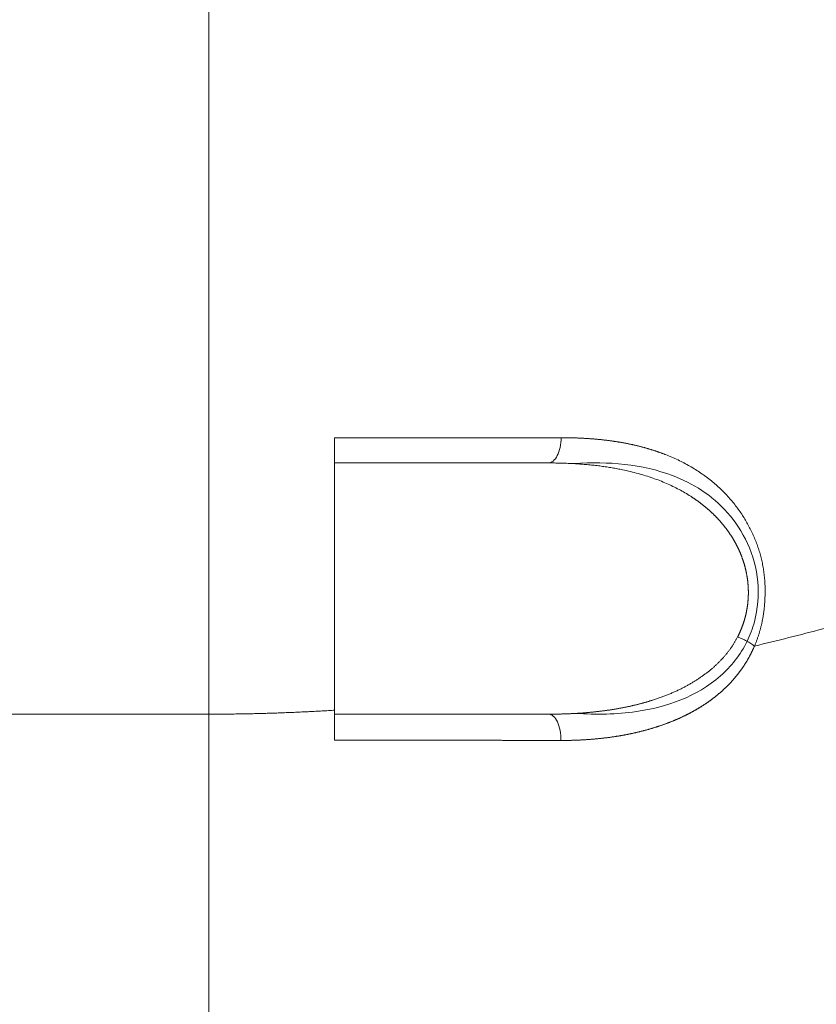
# Model space of a CAD drawing. Header units: millimetres. Extents: x 176 to 9387, y -11044 to -3322.
# Tile 175 of 256: x 8448 to 8480, y -10343 to -10304. Entities that reach past the tile are written whole.
import ezdxf

# ---------------------------------------------------------------- set-up
doc = ezdxf.new("R2010")
doc.units = ezdxf.units.MM
doc.header["$LTSCALE"] = 0.3175
doc.layers.add('1轮廓实线层', color=7, linetype='Continuous', lineweight=18)

msp = doc.modelspace()

# ---------------------------------------------------------------- linework, layer by layer
at = {"layer": '1轮廓实线层'}
for p, q in [((8455.35631, -10283.87988), (8455.35631, -10331.87986)), ((8380.6887, -10331.87988), (8455.35631, -10331.87988))]:
    msp.add_line(p, q, dxfattribs=at)
for centre, major_axis, ratio, start_param, end_param in [((8468.85504, -10320.87988), (0, -1), 0.51112395, 0, 1.57502316), ((8468.85677, -10332.87988), (0, 1), 0.50397082, 4.66627962, 6.28318531)]:
    msp.add_ellipse(centre, major_axis=major_axis, ratio=ratio, start_param=start_param, end_param=end_param, dxfattribs=at)
for points, degree, knots in [([(8455.35631, -10371.87988), (8459.17629, -10371.87988), (8466.73263, -10370.65646), (8475.79827, -10366.41479), (8485.59521, -10358.29467), (8494.87187, -10346.05642), (8500.27891, -10335.13659), (8502.47355, -10327.92991), (8503.21114, -10322.79973), (8503.265, -10319.57098), (8503.2143, -10318.31454)], 5, [0, 0, 0, 0, 0, 0, 0.25, 0.5, 0.625, 0.75, 0.9, 1, 1, 1, 1, 1, 1]), ([(8460.35631, -10320.88042), (8460.3812, -10320.88043), (8460.43101, -10320.88043), (8460.5057, -10320.88044), (8460.58042, -10320.88044), (8460.65516, -10320.88045), (8460.72992, -10320.88045), (8460.80472, -10320.88046), (8460.87953, -10320.88046), (8460.95437, -10320.88047), (8461.02923, -10320.88047), (8461.10412, -10320.88047), (8461.17902, -10320.88048), (8461.25396, -10320.88048), (8461.32891, -10320.88048), (8461.40389, -10320.88049), (8461.47889, -10320.88049), (8461.55391, -10320.88049), (8461.62895, -10320.88049), (8461.70402, -10320.88049), (8461.77911, -10320.88049), (8461.85422, -10320.88049), (8461.92935, -10320.88049), (8462.0045, -10320.88049), (8462.07967, -10320.88048), (8462.15487, -10320.88048), (8462.23008, -10320.88048), (8462.30532, -10320.88047), (8462.38057, -10320.88047), (8462.45585, -10320.88046), (8462.53114, -10320.88046), (8462.60646, -10320.88045), (8462.68179, -10320.88044), (8462.75715, -10320.88043), (8462.83252, -10320.88042), (8462.90791, -10320.88041), (8462.98332, -10320.8804), (8463.05875, -10320.88039), (8463.1342, -10320.88038), (8463.20967, -10320.88037), (8463.28515, -10320.88035), (8463.36066, -10320.88034), (8463.43618, -10320.88032), (8463.51171, -10320.8803), (8463.58727, -10320.88029), (8463.66284, -10320.88027), (8463.73843, -10320.88025), (8463.81403, -10320.88023), (8463.88966, -10320.8802), (8463.9653, -10320.88018), (8464.04095, -10320.88016), (8464.11662, -10320.88013), (8464.19231, -10320.88011), (8464.26801, -10320.88008), (8464.34373, -10320.88005), (8464.41946, -10320.88002), (8464.49521, -10320.87999), (8464.57098, -10320.87996), (8464.64675, -10320.87993), (8464.72255, -10320.8799), (8464.79835, -10320.87986), (8464.87418, -10320.87983), (8464.95001, -10320.87979), (8465.02586, -10320.87975), (8465.10172, -10320.87971), (8465.1776, -10320.87967), (8465.25349, -10320.87963), (8465.32939, -10320.87959), (8465.40531, -10320.87955), (8465.48124, -10320.8795), (8465.55718, -10320.87946), (8465.63313, -10320.87941), (8465.7091, -10320.87936), (8465.78508, -10320.87931), (8465.86107, -10320.87926), (8465.93707, -10320.87921), (8466.01308, -10320.87916), (8466.08911, -10320.8791), (8466.16514, -10320.87905), (8466.24119, -10320.87899), (8466.31725, -10320.87893), (8466.39331, -10320.87887), (8466.46939, -10320.87881), (8466.54548, -10320.87875), (8466.62158, -10320.87869), (8466.69768, -10320.87863), (8466.7738, -10320.87856), (8466.84993, -10320.87849), (8466.92607, -10320.87843), (8467.00221, -10320.87836), (8467.07837, -10320.87829), (8467.15453, -10320.87822), (8467.2307, -10320.87815), (8467.30688, -10320.87807), (8467.38307, -10320.878), (8467.45926, -10320.87792), (8467.53547, -10320.87784), (8467.61168, -10320.87777), (8467.6879, -10320.87769), (8467.76412, -10320.87761), (8467.84036, -10320.87752), (8467.9166, -10320.87744), (8467.99284, -10320.87736), (8468.0691, -10320.87727), (8468.14536, -10320.87718), (8468.22162, -10320.8771), (8468.29789, -10320.87701), (8468.37417, -10320.87692), (8468.45045, -10320.87683), (8468.52674, -10320.87674), (8468.60304, -10320.87664), (8468.67934, -10320.87655), (8468.75564, -10320.87645), (8468.83195, -10320.87636), (8468.90826, -10320.87626), (8468.98458, -10320.87616), (8469.0609, -10320.87606), (8469.13722, -10320.87596), (8469.21355, -10320.87586), (8469.28989, -10320.87576), (8469.34072, -10320.87569), (8469.36616, -10320.87565)], 3, [0, 0, 0, 0, 0.00782641, 0.01566045, 0.02350218, 0.03135164, 0.03920891, 0.04707403, 0.05494706, 0.06282806, 0.07071709, 0.0786142, 0.08651944, 0.09443288, 0.10235458, 0.11028457, 0.11822294, 0.12616972, 0.13412498, 0.14208878, 0.15006116, 0.1580422, 0.16603193, 0.17403042, 0.18203773, 0.19005391, 0.19807901, 0.2061131, 0.21415623, 0.22220846, 0.23026983, 0.23834042, 0.24642026, 0.25450943, 0.26260797, 0.27071593, 0.27883339, 0.28696038, 0.29509697, 0.30324322, 0.31139917, 0.31956488, 0.3277404, 0.3359258, 0.34412113, 0.35232644, 0.36054178, 0.36876721, 0.37700279, 0.38524857, 0.3935046, 0.40177094, 0.41004764, 0.41833476, 0.42663235, 0.43494046, 0.44325914, 0.45158846, 0.45992846, 0.4682792, 0.47664073, 0.4850131, 0.49339636, 0.50179058, 0.5101958, 0.51861207, 0.52703944, 0.53547798, 0.54392772, 0.55238873, 0.56086105, 0.56934474, 0.57783984, 0.58634641, 0.59486451, 0.60339417, 0.61193545, 0.62048841, 0.62905309, 0.63762954, 0.64621782, 0.65481797, 0.66343004, 0.67205409, 0.68069016, 0.6893383, 0.69799857, 0.706671, 0.71535566, 0.72405258, 0.73276182, 0.74148342, 0.75021744, 0.75896392, 0.76772292, 0.77649446, 0.78527862, 0.79407542, 0.80288493, 0.81170718, 0.82054222, 0.82939011, 0.83825088, 0.84712458, 0.85601126, 0.86491096, 0.87382374, 0.88274963, 0.89168868, 0.90064094, 0.90960644, 0.91858524, 0.92757738, 0.93658291, 0.94560186, 0.95463429, 0.96368022, 0.97273972, 0.98181282, 0.99089957, 1, 1, 1, 1]), ([(8460.35631, -10331.72195), (8460.35631, -10328.44126), (8460.35631, -10325.16057), (8460.35631, -10321.54673), (8460.35631, -10321.21358), (8460.35631, -10320.88042)], 3, [0, 0, 0, 0, 0.90781238, 0.90781238, 1, 1, 1, 1]), ([(8469.36616, -10320.87565), (8469.38505, -10320.87564), (8469.42279, -10320.87563), (8469.47925, -10320.87583), (8469.53552, -10320.8762), (8469.59161, -10320.87676), (8469.6475, -10320.8775), (8469.7032, -10320.87842), (8469.75871, -10320.87952), (8469.81403, -10320.88081), (8469.86917, -10320.88228), (8469.92411, -10320.88393), (8469.97886, -10320.88577), (8470.03342, -10320.88778), (8470.0878, -10320.88999), (8470.14198, -10320.89237), (8470.19598, -10320.89495), (8470.24979, -10320.8977), (8470.30341, -10320.90064), (8470.35684, -10320.90377), (8470.41009, -10320.90708), (8470.46315, -10320.91058), (8470.51602, -10320.91426), (8470.5687, -10320.91813), (8470.6212, -10320.92218), (8470.67351, -10320.92643), (8470.72563, -10320.93085), (8470.77757, -10320.93547), (8470.82932, -10320.94027), (8470.88089, -10320.94526), (8470.93227, -10320.95044), (8470.98346, -10320.95581), (8471.03447, -10320.96136), (8471.0853, -10320.96711), (8471.13594, -10320.97304), (8471.1864, -10320.97916), (8471.23667, -10320.98547), (8471.28676, -10320.99196), (8471.33666, -10320.99865), (8471.38638, -10321.00553), (8471.43592, -10321.0126), (8471.48528, -10321.01985), (8471.53445, -10321.0273), (8471.58344, -10321.03494), (8471.63225, -10321.04277), (8471.68088, -10321.05079), (8471.72932, -10321.059), (8471.77758, -10321.0674), (8471.82566, -10321.076), (8471.87356, -10321.08478), (8471.92128, -10321.09376), (8471.96882, -10321.10293), (8472.01618, -10321.11229), (8472.06336, -10321.12185), (8472.11036, -10321.13159), (8472.15717, -10321.14154), (8472.20381, -10321.15167), (8472.25027, -10321.162), (8472.29655, -10321.17252), (8472.34266, -10321.18323), (8472.38858, -10321.19414), (8472.43432, -10321.20524), (8472.47989, -10321.21654), (8472.52528, -10321.22803), (8472.57049, -10321.23971), (8472.61552, -10321.25159), (8472.66038, -10321.26367), (8472.70506, -10321.27594), (8472.74956, -10321.2884), (8472.79389, -10321.30106), (8472.83804, -10321.31392), (8472.88201, -10321.32697), (8472.92581, -10321.34022), (8472.96943, -10321.35366), (8473.01288, -10321.3673), (8473.05615, -10321.38114), (8473.09925, -10321.39518), (8473.14217, -10321.40941), (8473.18492, -10321.42384), (8473.22749, -10321.43846), (8473.26989, -10321.45328), (8473.31211, -10321.4683), (8473.35417, -10321.48352), (8473.39604, -10321.49894), (8473.43775, -10321.51455), (8473.47928, -10321.53036), (8473.67616, -10321.60658), (8474.01873, -10321.75407), (8474.49043, -10322.00013), (8474.93324, -10322.27694), (8475.2766, -10322.53193), (8475.53216, -10322.74724), (8475.71021, -10322.91009), (8475.88091, -10323.07949), (8476.04428, -10323.25549), (8476.20037, -10323.43812), (8476.3492, -10323.62742), (8476.48811, -10323.81964), (8476.61692, -10324.01346), (8476.73535, -10324.2077), (8476.84543, -10324.40539), (8476.94717, -10324.60658), (8477.04059, -10324.81127), (8477.1257, -10325.0195), (8477.20249, -10325.2313), (8477.25932, -10325.40972), (8477.30005, -10325.55265), (8477.32778, -10325.65883), (8477.3533, -10325.76585), (8477.37658, -10325.87372), (8477.39762, -10325.98243), (8477.41644, -10326.09199), (8477.43302, -10326.2024), (8477.44737, -10326.31366), (8477.45948, -10326.42578), (8477.46936, -10326.53876), (8477.477, -10326.65259), (8477.48241, -10326.76728), (8477.48558, -10326.88283), (8477.4865, -10326.99925), (8477.48519, -10327.11653), (8477.48163, -10327.23467), (8477.47673, -10327.3351), (8477.47156, -10327.41744), (8477.4669, -10327.48134), (8477.46162, -10327.54486), (8477.45572, -10327.608), (8477.44921, -10327.67077), (8477.44208, -10327.73316), (8477.43432, -10327.79517), (8477.42595, -10327.8568), (8477.41696, -10327.91805), (8477.40734, -10327.97893), (8477.39711, -10328.03943), (8477.38625, -10328.09955), (8477.37477, -10328.15929), (8477.36267, -10328.21866), (8477.34994, -10328.27765), (8477.33659, -10328.33626), (8477.32262, -10328.39449), (8477.30802, -10328.45234), (8477.2928, -10328.50982), (8477.27695, -10328.56692), (8477.26048, -10328.62364), (8477.24338, -10328.67998), (8477.22565, -10328.73595), (8477.2073, -10328.79153), (8477.18832, -10328.84674), (8477.16871, -10328.90157), (8477.14847, -10328.95602), (8477.1276, -10329.01009), (8477.10609, -10329.06378), (8477.084, -10329.11712), (8477.06875, -10329.15231), (8477.06113, -10329.16992)], 3, [0, 0, 0, 0, 0.00427527, 0.00854072, 0.01279639, 0.01704228, 0.0212784, 0.02550478, 0.02972143, 0.03392837, 0.03812562, 0.04231318, 0.04649109, 0.05065935, 0.05481798, 0.05896702, 0.06310646, 0.06723634, 0.07135667, 0.07546747, 0.07956876, 0.08366057, 0.08774291, 0.09181581, 0.09587928, 0.09993336, 0.10397805, 0.1080134, 0.11203941, 0.11605611, 0.12006353, 0.12406169, 0.12805061, 0.13203033, 0.13600086, 0.13996224, 0.14391448, 0.14785763, 0.15179169, 0.15571671, 0.15963271, 0.16353972, 0.16743777, 0.17132689, 0.1752071, 0.17907845, 0.18294096, 0.18679466, 0.19063958, 0.19447576, 0.19830323, 0.20212203, 0.20593218, 0.20973373, 0.2135267, 0.21731114, 0.22108707, 0.22485455, 0.2286136, 0.23236426, 0.23610657, 0.23984056, 0.24356629, 0.24728379, 0.25099309, 0.25469424, 0.25838729, 0.26207227, 0.26574922, 0.2694182, 0.27307923, 0.27673238, 0.28037768, 0.28401518, 0.28764493, 0.29126696, 0.29488134, 0.29848811, 0.30208731, 0.30567899, 0.30926322, 0.31284003, 0.31640948, 0.31997161, 0.32352649, 0.32707417, 0.33061469, 0.37408813, 0.4163149, 0.45742858, 0.49758371, 0.51627118, 0.53470602, 0.55291162, 0.57091286, 0.58873607, 0.60640898, 0.6239606, 0.64041396, 0.65657356, 0.67246925, 0.68813298, 0.70359865, 0.71890196, 0.73408023, 0.74917207, 0.75644655, 0.76370637, 0.77095748, 0.77820584, 0.78545744, 0.7927183, 0.7999944, 0.80729171, 0.81461614, 0.82197356, 0.82936976, 0.83681042, 0.84430115, 0.85184742, 0.8594546, 0.86712791, 0.87487243, 0.87906407, 0.88323748, 0.88739343, 0.89153271, 0.89565611, 0.89976443, 0.90385846, 0.90793903, 0.91200695, 0.91606303, 0.92010812, 0.92414304, 0.92816863, 0.93218574, 0.9361952, 0.94019787, 0.94419459, 0.94818622, 0.95217361, 0.9561576, 0.96013906, 0.96411883, 0.96809776, 0.97207669, 0.97605649, 0.98003798, 0.984022, 0.98800938, 0.99200097, 0.99599757, 1, 1, 1, 1]), ([(8476.3902, -10328.80779), (8476.39454, -10328.79929), (8476.40322, -10328.78232), (8476.41602, -10328.75673), (8476.42863, -10328.73109), (8476.44103, -10328.70539), (8476.45324, -10328.67963), (8476.46524, -10328.6538), (8476.47705, -10328.62792), (8476.48865, -10328.60199), (8476.50006, -10328.57599), (8476.51126, -10328.54994), (8476.52227, -10328.52383), (8476.53307, -10328.49767), (8476.54368, -10328.47145), (8476.55408, -10328.44518), (8476.56429, -10328.41886), (8476.57429, -10328.39248), (8476.5841, -10328.36606), (8476.5937, -10328.33959), (8476.60311, -10328.31306), (8476.61231, -10328.28649), (8476.62132, -10328.25987), (8476.63012, -10328.2332), (8476.63873, -10328.20649), (8476.64713, -10328.17973), (8476.65534, -10328.15293), (8476.66334, -10328.12608), (8476.67115, -10328.09919), (8476.67875, -10328.07226), (8476.68616, -10328.04529), (8476.69336, -10328.01827), (8476.70037, -10327.99122), (8476.70717, -10327.96413), (8476.71378, -10327.937), (8476.72018, -10327.90983), (8476.72639, -10327.88263), (8476.73239, -10327.85539), (8476.7382, -10327.82811), (8476.7438, -10327.80081), (8476.74921, -10327.77347), (8476.75441, -10327.74609), (8476.75942, -10327.71869), (8476.76422, -10327.69126), (8476.76883, -10327.66379), (8476.77323, -10327.6363), (8476.77744, -10327.60878), (8476.78144, -10327.58123), (8476.78525, -10327.55365), (8476.78885, -10327.52605), (8476.79226, -10327.49843), (8476.79546, -10327.47078), (8476.79847, -10327.44311), (8476.80127, -10327.41541), (8476.80388, -10327.3877), (8476.80628, -10327.35996), (8476.80849, -10327.33221), (8476.81049, -10327.30443), (8476.8123, -10327.27664), (8476.8139, -10327.24883), (8476.8153, -10327.22101), (8476.81651, -10327.19317), (8476.81751, -10327.16531), (8476.81832, -10327.13744), (8476.81892, -10327.10956), (8476.81933, -10327.08167), (8476.81953, -10327.05377), (8476.81954, -10327.02585), (8476.81934, -10326.99793), (8476.81895, -10326.97), (8476.81835, -10326.94206), (8476.81756, -10326.91411), (8476.81656, -10326.88616), (8476.81537, -10326.85821), (8476.81397, -10326.83025), (8476.81237, -10326.80228), (8476.81058, -10326.77432), (8476.80858, -10326.74635), (8476.80639, -10326.71839), (8476.80399, -10326.69042), (8476.8014, -10326.66245), (8476.7986, -10326.63449), (8476.79561, -10326.60653), (8476.79241, -10326.57857), (8476.78902, -10326.55062), (8476.78542, -10326.52268), (8476.78162, -10326.49474), (8476.77763, -10326.46681), (8476.77343, -10326.43888), (8476.76904, -10326.41097), (8476.76444, -10326.38307), (8476.75965, -10326.35517), (8476.75465, -10326.32729), (8476.74946, -10326.29942), (8476.74406, -10326.27157), (8476.73846, -10326.24373), (8476.73267, -10326.2159), (8476.72667, -10326.18809), (8476.72048, -10326.1603), (8476.71408, -10326.13253), (8476.70749, -10326.10478), (8476.70069, -10326.07704), (8476.69369, -10326.04933), (8476.6865, -10326.02164), (8476.6791, -10325.99397), (8476.67151, -10325.96632), (8476.66371, -10325.9387), (8476.65572, -10325.9111), (8476.64752, -10325.88353), (8476.63913, -10325.85599), (8476.63053, -10325.82847), (8476.62173, -10325.80098), (8476.61274, -10325.77353), (8476.60354, -10325.7461), (8476.59415, -10325.7187), (8476.58455, -10325.69134), (8476.57476, -10325.66401), (8476.56476, -10325.63672), (8476.55456, -10325.60945), (8476.54417, -10325.58223), (8476.53357, -10325.55504), (8476.52278, -10325.52789), (8476.51178, -10325.50078), (8476.50059, -10325.4737), (8476.48919, -10325.44667), (8476.47759, -10325.41968), (8476.4658, -10325.39273), (8476.4538, -10325.36582), (8476.44161, -10325.33896), (8476.42921, -10325.31214), (8476.41662, -10325.28537), (8476.40382, -10325.25864), (8476.39082, -10325.23196), (8476.37763, -10325.20533), (8476.36423, -10325.17875), (8476.35064, -10325.15222), (8476.33684, -10325.12574), (8476.32285, -10325.09931), (8476.30865, -10325.07293), (8476.29425, -10325.0466), (8476.27966, -10325.02033), (8476.26486, -10324.99412), (8476.24987, -10324.96796), (8476.23467, -10324.94186), (8476.21928, -10324.91582), (8476.20368, -10324.88983), (8476.18788, -10324.8639), (8476.17189, -10324.83804), (8476.15569, -10324.81223), (8476.1393, -10324.78649), (8476.1227, -10324.76081), (8476.1059, -10324.7352), (8476.08891, -10324.70965), (8476.07171, -10324.68416), (8476.05432, -10324.65874), (8476.03672, -10324.63339), (8476.01893, -10324.6081), (8476.00093, -10324.58289), (8475.98273, -10324.55774), (8475.96434, -10324.53267), (8475.94574, -10324.50766), (8475.92695, -10324.48273), (8475.90795, -10324.45787), (8475.88876, -10324.43309), (8475.86936, -10324.40838), (8475.84976, -10324.38375), (8475.82997, -10324.35919), (8475.80997, -10324.33471), (8475.78978, -10324.31031), (8475.76938, -10324.28598), (8475.74879, -10324.26174), (8475.72799, -10324.23758), (8475.70699, -10324.21349), (8475.6858, -10324.18949), (8475.6644, -10324.16558), (8475.64281, -10324.14175), (8475.62101, -10324.118), (8475.59902, -10324.09433), (8475.57682, -10324.07076), (8475.55442, -10324.04727), (8475.53183, -10324.02387), (8475.50903, -10324.00055), (8475.48604, -10323.97733), (8475.46284, -10323.9542), (8475.43945, -10323.93116), (8475.41585, -10323.90821), (8475.39206, -10323.88535), (8475.36806, -10323.86259), (8475.34386, -10323.83992), (8475.31947, -10323.81734), (8475.29487, -10323.79486), (8475.27008, -10323.77248), (8475.24508, -10323.7502), (8475.21989, -10323.72801), (8475.19449, -10323.70592), (8475.16889, -10323.68393), (8475.1431, -10323.66205), (8475.1171, -10323.64026), (8475.09091, -10323.61857), (8475.06451, -10323.59699), (8475.03792, -10323.57551), (8475.01112, -10323.55414), (8474.98412, -10323.53287), (8474.95693, -10323.51171), (8474.92953, -10323.49065), (8474.90194, -10323.4697), (8474.87414, -10323.44886), (8474.84615, -10323.42813), (8474.81795, -10323.4075), (8474.78956, -10323.38699), (8474.76096, -10323.36659), (8474.73216, -10323.3463), (8474.70317, -10323.32612), (8474.67397, -10323.30605), (8474.64458, -10323.2861), (8474.61498, -10323.26626), (8474.58519, -10323.24654), (8474.55519, -10323.22693), (8474.38463, -10323.11685), (8474.05867, -10322.92706), (8473.55586, -10322.68588), (8473.01292, -10322.47426), (8472.42988, -10322.29339), (8471.98949, -10322.18794), (8471.71054, -10322.13127), (8471.60639, -10322.11115), (8471.5014, -10322.0919), (8471.39557, -10322.0735), (8471.2889, -10322.05597), (8471.18139, -10322.03929), (8471.07304, -10322.02346), (8470.96386, -10322.00848), (8470.85383, -10321.99435), (8470.74296, -10321.98106), (8470.63125, -10321.96861), (8470.51871, -10321.957), (8470.40532, -10321.94622), (8470.29109, -10321.93626), (8470.17603, -10321.92713), (8470.06012, -10321.91882), (8469.94337, -10321.91133), (8469.82579, -10321.90464), (8469.70736, -10321.89876), (8469.5881, -10321.89369), (8469.46799, -10321.8894), (8469.34705, -10321.88591), (8469.22527, -10321.8832), (8469.10264, -10321.88129), (8468.97919, -10321.8801), (8468.89649, -10321.87995), (8468.85504, -10321.87988)], 3, [0, 0, 0, 0, 0.00222991, 0.00445395, 0.0066722, 0.00888474, 0.01109165, 0.01329301, 0.0154889, 0.01767942, 0.01986464, 0.02204465, 0.02421953, 0.02638938, 0.02855427, 0.03071431, 0.03286956, 0.03502013, 0.0371661, 0.03930756, 0.0414446, 0.04357732, 0.0457058, 0.04783014, 0.04995042, 0.05206675, 0.05417922, 0.05628791, 0.05839293, 0.06049437, 0.06259232, 0.06468689, 0.06677816, 0.06886624, 0.07095123, 0.07303321, 0.07511229, 0.07718857, 0.07926215, 0.08133313, 0.0834016, 0.08546766, 0.08753143, 0.08959299, 0.09165245, 0.09370992, 0.09576549, 0.09781926, 0.09987134, 0.10192183, 0.10397084, 0.10601846, 0.1080648, 0.11010997, 0.11215406, 0.11419718, 0.11623944, 0.11828094, 0.12032179, 0.12236208, 0.12440192, 0.12644143, 0.12848069, 0.13051982, 0.13255893, 0.13459811, 0.13663747, 0.13867711, 0.14071715, 0.14275768, 0.14479881, 0.14684064, 0.14888328, 0.15092684, 0.15297141, 0.1550171, 0.15706401, 0.15911225, 0.16116192, 0.16321312, 0.16526596, 0.16732054, 0.16937696, 0.17143532, 0.17349573, 0.17555828, 0.17762308, 0.17969023, 0.18175983, 0.18383198, 0.18590677, 0.18798432, 0.19006471, 0.19214805, 0.19423443, 0.19632396, 0.19841672, 0.20051282, 0.20261235, 0.20471541, 0.20682209, 0.20893249, 0.2110467, 0.21316482, 0.21528695, 0.21741316, 0.21954356, 0.22167824, 0.22381728, 0.22596078, 0.22810884, 0.23026153, 0.23241895, 0.23458119, 0.23674833, 0.23892046, 0.24109767, 0.24328004, 0.24546767, 0.24766063, 0.249859, 0.25206288, 0.25427234, 0.25648747, 0.25870835, 0.26093505, 0.26316767, 0.26540628, 0.26765095, 0.26990178, 0.27215883, 0.27442218, 0.27669191, 0.27896809, 0.28125081, 0.28354013, 0.28583613, 0.28813888, 0.29044845, 0.29276493, 0.29508837, 0.29741885, 0.29975644, 0.30210121, 0.30445322, 0.30681255, 0.30917927, 0.31155344, 0.31393512, 0.31632438, 0.31872129, 0.32112592, 0.32353832, 0.32595855, 0.32838669, 0.3308228, 0.33326693, 0.33571914, 0.3381795, 0.34064806, 0.34312489, 0.34561005, 0.34810358, 0.35060555, 0.35311602, 0.35563504, 0.35816266, 0.36069895, 0.36324395, 0.36579772, 0.36836031, 0.37093178, 0.37351217, 0.37610155, 0.37869996, 0.38130744, 0.38392406, 0.38654986, 0.38918489, 0.3918292, 0.39448284, 0.39714584, 0.39981827, 0.40250017, 0.40519158, 0.40789255, 0.41060312, 0.41332334, 0.41605326, 0.41879291, 0.42154234, 0.42430159, 0.4270707, 0.42984973, 0.4326387, 0.43543765, 0.43824664, 0.4410657, 0.44389486, 0.44673418, 0.44958367, 0.4524434, 0.45531339, 0.45819367, 0.4610843, 0.4639853, 0.46689671, 0.46981857, 0.4727509, 0.47569376, 0.47864717, 0.48161117, 0.48458578, 0.48757105, 0.49056701, 0.49357369, 0.49659113, 0.49961935, 0.50265838, 0.54808909, 0.59567786, 0.64550439, 0.6976381, 0.75213962, 0.76108126, 0.77006877, 0.77910235, 0.78818218, 0.79730847, 0.80648139, 0.81570113, 0.82496788, 0.83428181, 0.84364311, 0.85305195, 0.86250849, 0.87201292, 0.88156539, 0.89116607, 0.90081512, 0.9105127, 0.92025897, 0.93005408, 0.93989819, 0.94979145, 0.95973399, 0.96972598, 0.97976755, 0.98985884, 1, 1, 1, 1]), ([(8469.88739, -10321.90792), (8471.2555, -10321.81131), (8472.58406, -10321.92093), (8474.61511, -10322.69466), (8475.37012, -10323.16136), (8476.30313, -10324.21269), (8476.57869, -10324.62423), (8476.99796, -10325.55049), (8477.14244, -10326.07436), (8477.24103, -10327.13962), (8477.19513, -10327.69147), (8476.98616, -10328.47319), (8476.88704, -10328.73506), (8476.76799, -10328.98001)], 3, [0, 0, 0, 0, 0.35165753, 0.35165753, 0.58555793, 0.58555793, 0.70250814, 0.70250814, 0.81945834, 0.81945834, 0.93640854, 0.93640854, 1, 1, 1, 1]), ([(8468.85677, -10331.87988), (8468.87837, -10331.87986), (8468.92152, -10331.87982), (8468.98607, -10331.87951), (8469.05039, -10331.87902), (8469.11447, -10331.87832), (8469.1783, -10331.87742), (8469.2419, -10331.87632), (8469.30525, -10331.87502), (8469.36835, -10331.87351), (8469.43122, -10331.87181), (8469.49385, -10331.86991), (8469.55623, -10331.8678), (8469.61837, -10331.86549), (8469.68027, -10331.86298), (8469.74193, -10331.86027), (8469.80334, -10331.85735), (8469.86451, -10331.85423), (8469.92545, -10331.85091), (8469.98614, -10331.84739), (8470.04658, -10331.84366), (8470.10679, -10331.83973), (8470.16675, -10331.8356), (8470.22648, -10331.83126), (8470.28596, -10331.82672), (8470.34519, -10331.82197), (8470.40419, -10331.81703), (8470.46295, -10331.81187), (8470.52146, -10331.80652), (8470.57973, -10331.80096), (8470.63776, -10331.79519), (8470.69555, -10331.78922), (8470.75309, -10331.78305), (8470.81039, -10331.77667), (8470.86746, -10331.77009), (8470.92428, -10331.76331), (8470.98085, -10331.75632), (8471.03719, -10331.74912), (8471.09328, -10331.74173), (8471.14913, -10331.73412), (8471.20474, -10331.72632), (8471.26011, -10331.71831), (8471.31524, -10331.71009), (8471.37012, -10331.70167), (8471.42477, -10331.69305), (8471.47917, -10331.68422), (8471.53333, -10331.67519), (8471.58724, -10331.66596), (8471.64092, -10331.65652), (8471.69435, -10331.64688), (8471.74754, -10331.63704), (8471.80049, -10331.62699), (8471.8532, -10331.61674), (8471.90567, -10331.60628), (8471.95789, -10331.59563), (8472.00987, -10331.58477), (8472.06161, -10331.57371), (8472.11311, -10331.56244), (8472.16437, -10331.55098), (8472.21538, -10331.53931), (8472.26615, -10331.52744), (8472.31669, -10331.51537), (8472.36697, -10331.5031), (8472.41702, -10331.49063), (8472.46683, -10331.47795), (8472.51639, -10331.46508), (8472.56571, -10331.45201), (8472.61479, -10331.43873), (8472.66363, -10331.42526), (8472.71222, -10331.41159), (8472.76058, -10331.39772), (8472.80869, -10331.38365), (8472.85656, -10331.36938), (8472.90419, -10331.35492), (8472.95157, -10331.34025), (8472.99872, -10331.32539), (8473.05573, -10331.30709), (8473.12239, -10331.28517), (8473.19845, -10331.2594), (8473.27372, -10331.23314), (8473.34817, -10331.2064), (8473.42182, -10331.17918), (8473.49467, -10331.15148), (8473.56671, -10331.12332), (8473.63794, -10331.09469), (8473.70836, -10331.0656), (8473.77798, -10331.03606), (8473.8468, -10331.00606), (8473.9148, -10330.97562), (8473.98201, -10330.94473), (8474.0484, -10330.91341), (8474.11399, -10330.88165), (8474.17878, -10330.84947), (8474.24275, -10330.81686), (8474.30592, -10330.78384), (8474.36829, -10330.7504), (8474.42985, -10330.71656), (8474.4906, -10330.68231), (8474.55055, -10330.64767), (8474.60969, -10330.61263), (8474.66803, -10330.5772), (8474.72556, -10330.54139), (8474.78228, -10330.5052), (8474.8382, -10330.46863), (8474.89331, -10330.4317), (8474.94761, -10330.39441), (8475.00111, -10330.35676), (8475.0538, -10330.31876), (8475.10569, -10330.28041), (8475.15677, -10330.24171), (8475.20705, -10330.20269), (8475.25652, -10330.16332), (8475.30518, -10330.12364), (8475.35303, -10330.08363), (8475.40009, -10330.04331), (8475.44633, -10330.00267), (8475.49177, -10329.96173), (8475.5364, -10329.9205), (8475.58023, -10329.87896), (8475.62325, -10329.83714), (8475.66546, -10329.79504), (8475.70687, -10329.75265), (8475.74747, -10329.71), (8475.78727, -10329.66707), (8475.82626, -10329.62389), (8475.86444, -10329.58045), (8475.90182, -10329.53675), (8475.93839, -10329.49282), (8475.97416, -10329.44864), (8476.00912, -10329.40422), (8476.04327, -10329.35958), (8476.07662, -10329.31472), (8476.10916, -10329.26963), (8476.1409, -10329.22433), (8476.17183, -10329.17883), (8476.20195, -10329.13312), (8476.23127, -10329.08722), (8476.25978, -10329.04112), (8476.28749, -10328.99484), (8476.31439, -10328.94839), (8476.34047, -10328.90174), (8476.3658, -10328.85497), (8476.38208, -10328.82348), (8476.3902, -10328.80779)], 3, [0, 0, 0, 0, 0.00742818, 0.01483464, 0.0222194, 0.02958249, 0.03692392, 0.04424372, 0.05154191, 0.0588185, 0.06607352, 0.073307, 0.08051895, 0.0877094, 0.09487836, 0.10202587, 0.10915194, 0.1162566, 0.12333987, 0.13040178, 0.13744234, 0.14446159, 0.15145954, 0.15843622, 0.16539166, 0.17232588, 0.17923891, 0.18613076, 0.19300147, 0.19985107, 0.20667957, 0.21348701, 0.2202734, 0.22703879, 0.23378319, 0.24050663, 0.24720914, 0.25389075, 0.26055148, 0.26719137, 0.27381044, 0.28040872, 0.28698624, 0.29354303, 0.30007912, 0.30659454, 0.31308931, 0.31956348, 0.32601707, 0.33245011, 0.33886263, 0.34525467, 0.35162625, 0.35797742, 0.36430819, 0.37061861, 0.37690871, 0.38317852, 0.38942808, 0.39565742, 0.40186657, 0.40805557, 0.41422445, 0.42037326, 0.42650202, 0.43261078, 0.43869956, 0.44476841, 0.45081737, 0.45684646, 0.46285574, 0.46884523, 0.47481498, 0.48076503, 0.48669541, 0.49260618, 0.49849735, 0.50817717, 0.5177864, 0.52732525, 0.53679392, 0.54619263, 0.55552159, 0.56478103, 0.57397117, 0.58309224, 0.59214449, 0.60112815, 0.61004348, 0.61889073, 0.62767016, 0.63638204, 0.64502663, 0.65360423, 0.66211511, 0.67055957, 0.6789379, 0.68725042, 0.69549744, 0.70367928, 0.71179627, 0.71984874, 0.72783704, 0.73576153, 0.74362257, 0.75142053, 0.75915579, 0.76682874, 0.77443978, 0.78198932, 0.78947778, 0.79690558, 0.80427317, 0.81158101, 0.81882954, 0.82601925, 0.83315061, 0.84022414, 0.84724033, 0.85419972, 0.86110283, 0.86795021, 0.87474243, 0.88148006, 0.88816369, 0.89479393, 0.90137139, 0.90789671, 0.91437054, 0.92079354, 0.9271664, 0.93348981, 0.93976448, 0.94599114, 0.95217055, 0.95830346, 0.96439067, 0.97043296, 0.97643115, 0.98238609, 0.98829863, 0.99416963, 1, 1, 1, 1]), ([(8476.3902, -10328.80778), (8476.45087, -10328.82987), (8476.51278, -10328.8549), (8476.63541, -10328.90979), (8476.6961, -10328.93966), (8476.81242, -10329.0025), (8476.86803, -10329.03546), (8476.97092, -10329.1024), (8477.01819, -10329.13635), (8477.06029, -10329.16978)], 3, [0, 0, 0, 0, 0.25, 0.25, 0.5, 0.5, 0.75, 0.75, 1, 1, 1, 1]), ([(8477.06013, -10329.17016), (8477.05575, -10329.18045), (8477.04699, -10329.20104), (8477.03359, -10329.23177), (8477.02002, -10329.26239), (8477.00623, -10329.29291), (8476.99225, -10329.32332), (8476.97807, -10329.35362), (8476.96369, -10329.38381), (8476.9491, -10329.41389), (8476.93432, -10329.44386), (8476.91934, -10329.47372), (8476.90415, -10329.50348), (8476.88877, -10329.53312), (8476.87318, -10329.56266), (8476.85739, -10329.59209), (8476.8414, -10329.62141), (8476.82522, -10329.65062), (8476.80883, -10329.67972), (8476.79224, -10329.70871), (8476.77544, -10329.73759), (8476.75845, -10329.76637), (8476.74126, -10329.79503), (8476.72386, -10329.82359), (8476.70626, -10329.85204), (8476.68846, -10329.88037), (8476.67046, -10329.9086), (8476.65226, -10329.93672), (8476.63386, -10329.96473), (8476.61525, -10329.99263), (8476.59645, -10330.02042), (8476.57744, -10330.0481), (8476.55822, -10330.07567), (8476.53881, -10330.10313), (8476.5192, -10330.13048), (8476.49938, -10330.15772), (8476.47936, -10330.18485), (8476.45913, -10330.21186), (8476.43871, -10330.23877), (8476.41808, -10330.26557), (8476.39725, -10330.29226), (8476.37621, -10330.31883), (8476.35498, -10330.34529), (8476.33354, -10330.37165), (8476.31189, -10330.39789), (8476.29005, -10330.42401), (8476.268, -10330.45003), (8476.24574, -10330.47594), (8476.22329, -10330.50173), (8476.20063, -10330.52741), (8476.17776, -10330.55297), (8476.15469, -10330.57843), (8476.13142, -10330.60377), (8476.10795, -10330.629), (8476.08426, -10330.65411), (8476.06038, -10330.67911), (8476.03629, -10330.704), (8476.012, -10330.72877), (8475.9875, -10330.75342), (8475.96279, -10330.77797), (8475.93789, -10330.80239), (8475.91277, -10330.82671), (8475.88745, -10330.8509), (8475.86193, -10330.87499), (8475.8362, -10330.89895), (8475.81027, -10330.9228), (8475.78413, -10330.94653), (8475.75778, -10330.97015), (8475.73123, -10330.99365), (8475.70447, -10331.01703), (8475.67751, -10331.04029), (8475.65034, -10331.06344), (8475.62296, -10331.08646), (8475.59538, -10331.10937), (8475.56759, -10331.13216), (8475.5396, -10331.15483), (8475.51139, -10331.17738), (8475.48299, -10331.19982), (8475.45437, -10331.22213), (8475.42555, -10331.24432), (8475.39652, -10331.26639), (8475.36728, -10331.28834), (8475.33783, -10331.31016), (8475.30818, -10331.33187), (8475.27832, -10331.35345), (8475.24825, -10331.37491), (8475.21798, -10331.39625), (8475.18749, -10331.41746), (8475.1568, -10331.43855), (8475.1259, -10331.45952), (8475.09479, -10331.48036), (8475.06347, -10331.50108), (8475.03195, -10331.52167), (8475.00021, -10331.54213), (8474.96827, -10331.56247), (8474.93611, -10331.58269), (8474.90375, -10331.60277), (8474.87118, -10331.62273), (8474.8384, -10331.64256), (8474.80541, -10331.66227), (8474.77221, -10331.68184), (8474.7388, -10331.70129), (8474.70518, -10331.7206), (8474.67135, -10331.73979), (8474.63731, -10331.75884), (8474.60307, -10331.77777), (8474.56861, -10331.79656), (8474.53394, -10331.81522), (8474.49906, -10331.83375), (8474.46396, -10331.85215), (8474.42866, -10331.87041), (8474.39315, -10331.88854), (8474.35743, -10331.90654), (8474.32149, -10331.9244), (8474.28535, -10331.94212), (8474.24899, -10331.95972), (8474.21242, -10331.97717), (8474.17564, -10331.99449), (8474.13865, -10332.01167), (8474.10145, -10332.02871), (8474.06403, -10332.04561), (8474.0264, -10332.06238), (8473.98856, -10332.07901), (8473.95051, -10332.09549), (8473.91225, -10332.11184), (8473.87377, -10332.12804), (8473.83509, -10332.14411), (8473.79619, -10332.16003), (8473.75707, -10332.17581), (8473.71775, -10332.19144), (8473.67821, -10332.20693), (8473.63846, -10332.22228), (8473.59849, -10332.23748), (8473.55832, -10332.25254), (8473.51793, -10332.26745), (8473.47732, -10332.28221), (8473.43651, -10332.29683), (8473.39548, -10332.3113), (8473.35423, -10332.32562), (8473.31278, -10332.33979), (8473.27111, -10332.35381), (8473.22922, -10332.36768), (8473.18712, -10332.3814), (8473.14481, -10332.39497), (8473.10229, -10332.40838), (8473.05955, -10332.42165), (8473.01659, -10332.43475), (8472.97342, -10332.44771), (8472.93004, -10332.46051), (8472.88645, -10332.47315), (8472.84264, -10332.48564), (8472.79861, -10332.49797), (8472.75437, -10332.51014), (8472.70992, -10332.52216), (8472.66525, -10332.53401), (8472.62037, -10332.54571), (8472.57527, -10332.55724), (8472.52996, -10332.56862), (8472.48443, -10332.57983), (8472.43869, -10332.59088), (8472.39274, -10332.60176), (8472.34657, -10332.61248), (8472.30018, -10332.62304), (8472.25358, -10332.63343), (8472.20677, -10332.64365), (8472.15974, -10332.65371), (8472.1125, -10332.6636), (8472.06504, -10332.67332), (8472.01736, -10332.68287), (8471.96947, -10332.69226), (8471.92137, -10332.70147), (8471.87305, -10332.7105), (8471.82452, -10332.71937), (8471.77577, -10332.72806), (8471.7268, -10332.73658), (8471.67762, -10332.74493), (8471.62823, -10332.75309), (8471.57862, -10332.76109), (8471.5288, -10332.7689), (8471.47876, -10332.77654), (8471.42851, -10332.78399), (8471.37804, -10332.79127), (8471.32735, -10332.79837), (8471.27646, -10332.80528), (8471.22534, -10332.81201), (8471.17402, -10332.81856), (8471.12247, -10332.82493), (8471.07072, -10332.83111), (8471.01875, -10332.8371), (8470.96656, -10332.84291), (8470.91416, -10332.84853), (8470.86154, -10332.85396), (8470.80871, -10332.85921), (8470.75567, -10332.86426), (8470.70241, -10332.86912), (8470.64894, -10332.87379), (8470.59525, -10332.87826), (8470.54135, -10332.88255), (8470.48724, -10332.88663), (8470.43291, -10332.89052), (8470.37837, -10332.89422), (8470.32361, -10332.89772), (8470.26864, -10332.90101), (8470.21346, -10332.90411), (8470.15806, -10332.90701), (8470.10245, -10332.90971), (8470.04663, -10332.9122), (8469.99059, -10332.9145), (8469.93434, -10332.91658), (8469.87788, -10332.91847), (8469.82121, -10332.92014), (8469.76432, -10332.92161), (8469.70722, -10332.92287), (8469.6499, -10332.92392), (8469.59238, -10332.92476), (8469.53464, -10332.92539), (8469.47669, -10332.92581), (8469.41854, -10332.92603), (8469.37966, -10332.92599), (8469.3602, -10332.92597)], 3, [0, 0, 0, 0, 0.003355, 0.00671294, 0.010074, 0.01343839, 0.01680628, 0.02017788, 0.02355336, 0.02693291, 0.03031672, 0.03370498, 0.03709786, 0.04049555, 0.04389822, 0.04730607, 0.05071926, 0.05413797, 0.05756238, 0.06099266, 0.06442898, 0.06787152, 0.07132045, 0.07477593, 0.07823814, 0.08170723, 0.08518337, 0.08866673, 0.09215746, 0.09565573, 0.09916169, 0.10267551, 0.10619733, 0.10972732, 0.11326561, 0.11681238, 0.12036776, 0.1239319, 0.12750495, 0.13108705, 0.13467835, 0.13827899, 0.14188911, 0.14550885, 0.14913835, 0.15277774, 0.15642715, 0.16008672, 0.16375659, 0.16743687, 0.1711277, 0.17482921, 0.17854151, 0.18226474, 0.18599901, 0.18974445, 0.19350118, 0.1972693, 0.20104894, 0.20484022, 0.20864324, 0.21245812, 0.21628497, 0.22012389, 0.22397499, 0.22783839, 0.23171417, 0.23560245, 0.23950333, 0.2434169, 0.24734327, 0.25128253, 0.25523478, 0.2592001, 0.2631786, 0.26717037, 0.27117549, 0.27519406, 0.27922616, 0.28327188, 0.28733129, 0.2914045, 0.29549157, 0.29959259, 0.30370763, 0.30783678, 0.31198012, 0.31613771, 0.32030963, 0.32449596, 0.32869676, 0.33291211, 0.33714208, 0.34138673, 0.34564614, 0.34992036, 0.35420946, 0.35851351, 0.36283256, 0.36716668, 0.37151593, 0.37588037, 0.38026005, 0.38465504, 0.38906537, 0.39349112, 0.39793234, 0.40238907, 0.40686136, 0.41134928, 0.41585286, 0.42037215, 0.42490721, 0.42945807, 0.43402478, 0.43860739, 0.44320594, 0.44782047, 0.45245102, 0.45709763, 0.46176035, 0.4664392, 0.47113423, 0.47584547, 0.48057296, 0.48531673, 0.49007682, 0.49485326, 0.49964608, 0.50445531, 0.50928098, 0.51412312, 0.51898176, 0.52385693, 0.52874866, 0.53365696, 0.53858187, 0.5435234, 0.54848159, 0.55345646, 0.55844802, 0.5634563, 0.56848133, 0.57352311, 0.57858166, 0.58365702, 0.58874919, 0.59385819, 0.59898404, 0.60412675, 0.60928634, 0.61446282, 0.6196562, 0.62486651, 0.63009374, 0.63533791, 0.64059904, 0.64587713, 0.65117219, 0.65648423, 0.66181327, 0.6671593, 0.67252233, 0.67790238, 0.68329944, 0.68871353, 0.69414464, 0.69959279, 0.70505797, 0.7105402, 0.71603946, 0.72155577, 0.72708913, 0.73263954, 0.738207, 0.7437915, 0.74939306, 0.75501166, 0.76064732, 0.76630002, 0.77196976, 0.77765655, 0.78336038, 0.78908125, 0.79481915, 0.80057408, 0.80634604, 0.81213503, 0.81794103, 0.82376404, 0.82960406, 0.83546108, 0.8413351, 0.8472261, 0.85313409, 0.85905906, 0.86500099, 0.87095989, 0.87693573, 0.88292853, 0.88893826, 0.89496493, 0.90100852, 0.90706902, 0.91314642, 0.91924072, 0.92535191, 0.93147998, 0.93762491, 0.94378671, 0.94996535, 0.95616084, 0.96237316, 0.9686023, 0.97484825, 0.98111101, 0.98739056, 0.99368689, 1, 1, 1, 1]), ([(8476.76669, -10328.97891), (8476.50307, -10329.53005), (8476.13089, -10329.98789), (8474.75296, -10331.19242), (8473.57179, -10331.59738), (8471.58356, -10331.88825), (8470.77658, -10331.90502), (8469.95645, -10331.84959)], 3, [0, 0, 0, 0, 0.21154813, 0.21154813, 0.69134956, 0.69134956, 1, 1, 1, 1]), ([(8455.35631, -10357.2147), (8455.35631, -10355.40636), (8455.35631, -10350.92336), (8455.35631, -10345.8994), (8455.35631, -10340.51678), (8455.35631, -10335.01727), (8455.35631, -10331.87988)], 5, [0, 0, 0, 0, 0, 0, 0.42814141, 1, 1, 1, 1, 1, 1]), ([(8460.35631, -10332.90864), (8460.35631, -10332.56582), (8460.35631, -10332.22284), (8460.35631, -10331.82724), (8460.35631, -10331.77459), (8460.35631, -10331.72195)], 3, [0, 0, 0, 0, 0.8669389, 0.8669389, 1, 1, 1, 1]), ([(8469.3602, -10332.92597), (8469.33334, -10332.92592), (8469.27962, -10332.92581), (8469.19892, -10332.92565), (8469.11816, -10332.92549), (8469.03733, -10332.92533), (8468.95642, -10332.92517), (8468.87545, -10332.92501), (8468.7944, -10332.92484), (8468.71328, -10332.92468), (8468.63209, -10332.92452), (8468.55084, -10332.92435), (8468.46951, -10332.92419), (8468.38811, -10332.92403), (8468.30664, -10332.92386), (8468.22511, -10332.9237), (8468.1435, -10332.92353), (8468.06182, -10332.92336), (8467.98008, -10332.9232), (8467.89826, -10332.92303), (8467.81638, -10332.92287), (8467.73443, -10332.9227), (8467.65241, -10332.92253), (8467.57032, -10332.92236), (8467.48817, -10332.92219), (8467.40594, -10332.92202), (8467.32365, -10332.92186), (8467.24129, -10332.92169), (8467.15886, -10332.92152), (8467.07636, -10332.92135), (8466.9938, -10332.92118), (8466.91117, -10332.921), (8466.82848, -10332.92083), (8466.74571, -10332.92066), (8466.66288, -10332.92049), (8466.57998, -10332.92032), (8466.49702, -10332.92015), (8466.41399, -10332.91997), (8466.33089, -10332.9198), (8466.24773, -10332.91963), (8466.1645, -10332.91946), (8466.08121, -10332.91928), (8465.99785, -10332.91911), (8465.91442, -10332.91894), (8465.83093, -10332.91876), (8465.74737, -10332.91859), (8465.66375, -10332.91842), (8465.58006, -10332.91824), (8465.49631, -10332.91807), (8465.41249, -10332.9179), (8465.32861, -10332.91772), (8465.24466, -10332.91755), (8465.16065, -10332.91738), (8465.07657, -10332.91721), (8464.99243, -10332.91703), (8464.90823, -10332.91686), (8464.82396, -10332.91669), (8464.73963, -10332.91652), (8464.65523, -10332.91635), (8464.57077, -10332.91618), (8464.48625, -10332.91601), (8464.40166, -10332.91584), (8464.31701, -10332.91567), (8464.2323, -10332.9155), (8464.14752, -10332.91533), (8464.06268, -10332.91516), (8463.97778, -10332.915), (8463.89281, -10332.91483), (8463.80778, -10332.91466), (8463.72269, -10332.9145), (8463.63753, -10332.91433), (8463.55232, -10332.91417), (8463.46704, -10332.91401), (8463.3817, -10332.91384), (8463.29629, -10332.91368), (8463.21083, -10332.91352), (8463.1253, -10332.91336), (8463.03971, -10332.9132), (8462.95406, -10332.91304), (8462.86834, -10332.91288), (8462.78257, -10332.91272), (8462.69673, -10332.91257), (8462.61084, -10332.91241), (8462.52488, -10332.91226), (8462.43886, -10332.9121), (8462.35278, -10332.91195), (8462.26664, -10332.9118), (8462.18043, -10332.91165), (8462.09417, -10332.9115), (8462.00785, -10332.91135), (8461.92146, -10332.9112), (8461.83502, -10332.91105), (8461.74851, -10332.9109), (8461.66195, -10332.91076), (8461.57532, -10332.91061), (8461.48864, -10332.91046), (8461.40189, -10332.91032), (8461.31509, -10332.91018), (8461.22822, -10332.91003), (8461.1413, -10332.90989), (8461.05431, -10332.90975), (8460.96727, -10332.90961), (8460.88017, -10332.90947), (8460.79301, -10332.90933), (8460.70579, -10332.90919), (8460.61851, -10332.90905), (8460.53117, -10332.90891), (8460.44378, -10332.90878), (8460.38546, -10332.90868), (8460.35631, -10332.90864)], 3, [0, 0, 0, 0, 0.00958317, 0.01916094, 0.02873332, 0.03830032, 0.04786194, 0.05741821, 0.06696913, 0.07651471, 0.08605498, 0.09558994, 0.1051196, 0.11464399, 0.12416312, 0.133677, 0.14318566, 0.15268911, 0.16218736, 0.17168044, 0.18116837, 0.19065116, 0.20012884, 0.20960143, 0.21906895, 0.22853143, 0.23798888, 0.24744133, 0.25688881, 0.26633133, 0.27576894, 0.28520164, 0.29462948, 0.30405248, 0.31347066, 0.32288406, 0.3322927, 0.34169662, 0.35109585, 0.36049042, 0.36988036, 0.3792657, 0.38864649, 0.39802274, 0.40739451, 0.41676182, 0.42612472, 0.43548323, 0.4448374, 0.45418727, 0.46353288, 0.47287425, 0.48221145, 0.4915445, 0.50087346, 0.51019835, 0.51951924, 0.52883615, 0.53814915, 0.54745826, 0.55676354, 0.56606504, 0.57536281, 0.58465688, 0.59394732, 0.60323417, 0.61251748, 0.6217973, 0.63107369, 0.6403467, 0.64961638, 0.65888279, 0.66814598, 0.67740601, 0.68666293, 0.6959168, 0.70516768, 0.71441563, 0.7236607, 0.73290297, 0.74214247, 0.75137929, 0.76061348, 0.7698451, 0.77907422, 0.7883009, 0.79752521, 0.80674721, 0.81596697, 0.82518455, 0.83440003, 0.84361347, 0.85282494, 0.86203452, 0.87124226, 0.88044825, 0.88965255, 0.89885525, 0.9080564, 0.91725609, 0.92645439, 0.93565138, 0.94484713, 0.95404172, 0.96323522, 0.97242772, 0.9816193, 0.99081003, 1, 1, 1, 1])]:
    msp.add_open_spline(points, degree=degree, knots=knots, dxfattribs=at)
for points, degree in [([(8477.0609, -10329.16998), (8484.91603, -10327.29799), (8491.97164, -10324.84994), (8497.71502, -10322.25233), (8501.63348, -10319.93169), (8503.2143, -10318.31454)], 5), ([(8468.85504, -10321.87988), (8466.19687, -10321.87988), (8463.38665, -10321.87988), (8460.35631, -10321.87988)], 3), ([(8455.35631, -10331.87988), (8456.35802, -10331.87988), (8457.35967, -10331.86343), (8458.36045, -10331.83119), (8459.35959, -10331.78381), (8460.35631, -10331.72195)], 5), ([(8460.35631, -10331.87988), (8463.37986, -10331.87988), (8466.19001, -10331.87988), (8468.85677, -10331.87988)], 3)]:
    msp.add_open_spline(points, degree=degree, dxfattribs=at)

doc.saveas('drawing.dxf')
